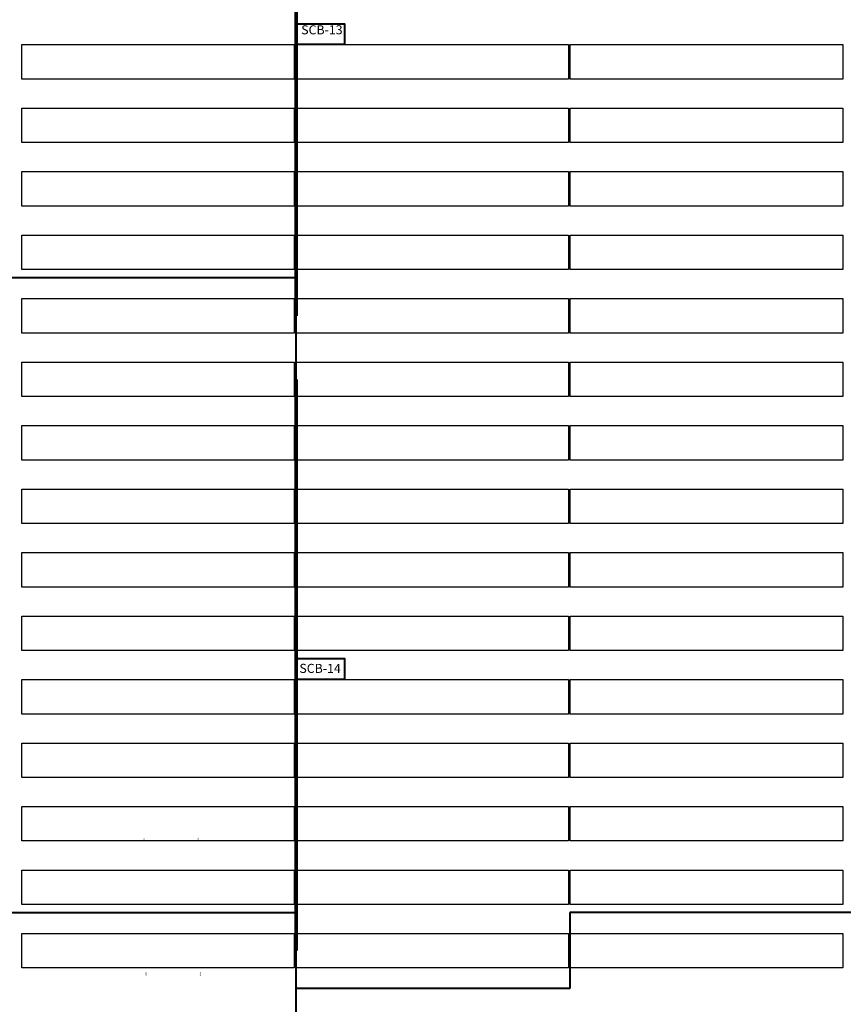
# Model space of a CAD drawing. Header units: inches. Extents: x 727810 to 1461440, y 2714588 to 5435005.
# Tile 97 of 233: x 729479 to 729570, y 2715603 to 2715712. Entities that reach past the tile are written whole.
import ezdxf

# ---------------------------------------------------------------- set-up
doc = ezdxf.new("R2010")
doc.units = ezdxf.units.IN
doc.header["$MEASUREMENT"] = 0
for name, color, linetype in [('DETAILS', 7, 'Continuous'), ('Inverter Room', 7, 'Continuous'), ('Saatvik', 5, 'Continuous'), ('SCB', 7, 'Continuous'), ('tranch', 7, 'Continuous')]:
    doc.layers.add(name, color=color, linetype=linetype)
doc.styles.add('ROMANS', font='ROMANS.shx', dxfattribs={"height": 10})
doc.styles.get("Standard").update_dxf_attribs({"font": 'arial.ttf'})

# ---------------------------------------------------------------- blocks, each defined once
blk = doc.blocks.new('dshshh')
at = {"layer": 'Inverter Room', "color": 3, "linetype": 'Continuous', "char_height": 150, "attachment_point": 1, "rotation": 90, "style": 'ROMANS'}
for s, insert in [('\\pi173.70351;DC  \\P\\pi73.70351;SIDE', (2054679.6, -2321672.6)), ('\\pi173.70351;AC  \\P\\pi73.70351;SIDE', (2060673.7, -2321627.4))]:
    blk.add_mtext_dynamic_manual_height_columns(s, width=597.407, gutter_width=1, heights=[0], dxfattribs=dict(at, insert=insert))
blk = doc.blocks.new('245')
at = {"layer": 'SCB', "lineweight": 40}
for points in [[(727940.22, 2716280.28), (727945.56, 2716280.28), (727945.56, 2716277.98)], [(727945.56, 2716277.98), (727940.22, 2716277.98), (727940.22, 2716280.28)]]:
    blk.add_lwpolyline(points, dxfattribs=at)

msp = doc.modelspace()

# ---------------------------------------------------------------- linework, layer by layer
at = {"layer": 'DETAILS', "color": 6, "lineweight": 40}
for p, q in [((729509.23182, 2715760.58733), (729509.23182, 2715598.10645)), ((729509.23182, 2715760.58733), (729509.23182, 2715598.10645)), ((729324.33018, 2715683.52281), (729509.07124, 2715683.52281)), ((729324.33018, 2715683.52281), (729509.07124, 2715683.52281)), ((729757.14199, 2715613.52281), (729539.45129, 2715613.52281)), ((729539.45129, 2715613.52281), (729539.45129, 2715605.13094)), ((729757.14199, 2715613.52281), (729539.45129, 2715613.52281)), ((729539.45129, 2715613.52281), (729539.45129, 2715605.13094)), ((729539.45129, 2715605.13094), (729509.23182, 2715605.13094)), ((729539.45129, 2715605.13094), (729509.23182, 2715605.13094))]:
    msp.add_line(p, q, dxfattribs=at)
at = {"layer": 'Saatvik', "color": 5}
for points in [[(729479.03124, 2715709.19597), (729509.07124, 2715709.19597), (729509.07124, 2715705.39597), (729479.03124, 2715705.39597), (729479.03124, 2715709.19597)], [(729509.27124, 2715709.19597), (729539.31124, 2715709.19597), (729539.31124, 2715705.39597), (729509.27124, 2715705.39597), (729509.27124, 2715709.19597)], [(729539.51124, 2715709.19597), (729569.55124, 2715709.19597), (729569.55124, 2715705.39597), (729539.51124, 2715705.39597), (729539.51124, 2715709.19597)], [(729479.03124, 2715702.19597), (729509.07124, 2715702.19597), (729509.07124, 2715698.39597), (729479.03124, 2715698.39597), (729479.03124, 2715702.19597)], [(729509.27124, 2715702.19597), (729539.31124, 2715702.19597), (729539.31124, 2715698.39597), (729509.27124, 2715698.39597), (729509.27124, 2715702.19597)], [(729539.51124, 2715702.19597), (729569.55124, 2715702.19597), (729569.55124, 2715698.39597), (729539.51124, 2715698.39597), (729539.51124, 2715702.19597)], [(729479.03124, 2715695.19597), (729509.07124, 2715695.19597), (729509.07124, 2715691.39597), (729479.03124, 2715691.39597), (729479.03124, 2715695.19597)], [(729509.27124, 2715695.19597), (729539.31124, 2715695.19597), (729539.31124, 2715691.39597), (729509.27124, 2715691.39597), (729509.27124, 2715695.19597)], [(729539.51124, 2715695.19597), (729569.55124, 2715695.19597), (729569.55124, 2715691.39597), (729539.51124, 2715691.39597), (729539.51124, 2715695.19597)], [(729479.03124, 2715688.19597), (729509.07124, 2715688.19597), (729509.07124, 2715684.39597), (729479.03124, 2715684.39597), (729479.03124, 2715688.19597)], [(729509.27124, 2715688.19597), (729539.31124, 2715688.19597), (729539.31124, 2715684.39597), (729509.27124, 2715684.39597), (729509.27124, 2715688.19597)], [(729539.51124, 2715688.19597), (729569.55124, 2715688.19597), (729569.55124, 2715684.39597), (729539.51124, 2715684.39597), (729539.51124, 2715688.19597)], [(729479.03124, 2715681.19597), (729509.07124, 2715681.19597), (729509.07124, 2715677.39597), (729479.03124, 2715677.39597), (729479.03124, 2715681.19597)], [(729509.27124, 2715681.19597), (729539.31124, 2715681.19597), (729539.31124, 2715677.39597), (729509.27124, 2715677.39597), (729509.27124, 2715681.19597)], [(729539.51124, 2715681.19597), (729569.55124, 2715681.19597), (729569.55124, 2715677.39597), (729539.51124, 2715677.39597), (729539.51124, 2715681.19597)], [(729479.03124, 2715674.19597), (729509.07124, 2715674.19597), (729509.07124, 2715670.39597), (729479.03124, 2715670.39597), (729479.03124, 2715674.19597)], [(729509.27124, 2715674.19597), (729539.31124, 2715674.19597), (729539.31124, 2715670.39597), (729509.27124, 2715670.39597), (729509.27124, 2715674.19597)], [(729539.51124, 2715674.19597), (729569.55124, 2715674.19597), (729569.55124, 2715670.39597), (729539.51124, 2715670.39597), (729539.51124, 2715674.19597)], [(729479.03124, 2715667.19597), (729509.07124, 2715667.19597), (729509.07124, 2715663.39597), (729479.03124, 2715663.39597), (729479.03124, 2715667.19597)], [(729509.27124, 2715667.19597), (729539.31124, 2715667.19597), (729539.31124, 2715663.39597), (729509.27124, 2715663.39597), (729509.27124, 2715667.19597)], [(729539.51124, 2715667.19597), (729569.55124, 2715667.19597), (729569.55124, 2715663.39597), (729539.51124, 2715663.39597), (729539.51124, 2715667.19597)], [(729479.03124, 2715660.19597), (729509.07124, 2715660.19597), (729509.07124, 2715656.39597), (729479.03124, 2715656.39597), (729479.03124, 2715660.19597)], [(729509.27124, 2715660.19597), (729539.31124, 2715660.19597), (729539.31124, 2715656.39597), (729509.27124, 2715656.39597), (729509.27124, 2715660.19597)], [(729539.51124, 2715660.19597), (729569.55124, 2715660.19597), (729569.55124, 2715656.39597), (729539.51124, 2715656.39597), (729539.51124, 2715660.19597)], [(729479.03124, 2715653.19597), (729509.07124, 2715653.19597), (729509.07124, 2715649.39597), (729479.03124, 2715649.39597), (729479.03124, 2715653.19597)], [(729509.27124, 2715653.19597), (729539.31124, 2715653.19597), (729539.31124, 2715649.39597), (729509.27124, 2715649.39597), (729509.27124, 2715653.19597)], [(729539.51124, 2715653.19597), (729569.55124, 2715653.19597), (729569.55124, 2715649.39597), (729539.51124, 2715649.39597), (729539.51124, 2715653.19597)], [(729479.03124, 2715646.19597), (729509.07124, 2715646.19597), (729509.07124, 2715642.39597), (729479.03124, 2715642.39597), (729479.03124, 2715646.19597)], [(729509.27124, 2715646.19597), (729539.31124, 2715646.19597), (729539.31124, 2715642.39597), (729509.27124, 2715642.39597), (729509.27124, 2715646.19597)], [(729539.51124, 2715646.19597), (729569.55124, 2715646.19597), (729569.55124, 2715642.39597), (729539.51124, 2715642.39597), (729539.51124, 2715646.19597)], [(729479.03124, 2715639.19597), (729509.07124, 2715639.19597), (729509.07124, 2715635.39597), (729479.03124, 2715635.39597), (729479.03124, 2715639.19597)], [(729509.27124, 2715639.19597), (729539.31124, 2715639.19597), (729539.31124, 2715635.39597), (729509.27124, 2715635.39597), (729509.27124, 2715639.19597)], [(729539.51124, 2715639.19597), (729569.55124, 2715639.19597), (729569.55124, 2715635.39597), (729539.51124, 2715635.39597), (729539.51124, 2715639.19597)], [(729479.03124, 2715632.19597), (729509.07124, 2715632.19597), (729509.07124, 2715628.39597), (729479.03124, 2715628.39597), (729479.03124, 2715632.19597)], [(729509.27124, 2715632.19597), (729539.31124, 2715632.19597), (729539.31124, 2715628.39597), (729509.27124, 2715628.39597), (729509.27124, 2715632.19597)], [(729539.51124, 2715632.19597), (729569.55124, 2715632.19597), (729569.55124, 2715628.39597), (729539.51124, 2715628.39597), (729539.51124, 2715632.19597)], [(729509.27124, 2715625.19597), (729539.31124, 2715625.19597), (729539.31124, 2715621.39597), (729509.27124, 2715621.39597), (729509.27124, 2715625.19597)], [(729539.51124, 2715625.19597), (729569.55124, 2715625.19597), (729569.55124, 2715621.39597), (729539.51124, 2715621.39597), (729539.51124, 2715625.19597)], [(729509.27124, 2715618.19597), (729539.31124, 2715618.19597), (729539.31124, 2715614.39597), (729509.27124, 2715614.39597), (729509.27124, 2715618.19597)], [(729539.51124, 2715618.19597), (729569.55124, 2715618.19597), (729569.55124, 2715614.39597), (729539.51124, 2715614.39597), (729539.51124, 2715618.19597)], [(729509.27124, 2715611.19597), (729539.31124, 2715611.19597), (729539.31124, 2715607.39597), (729509.27124, 2715607.39597), (729509.27124, 2715611.19597)], [(729539.51124, 2715611.19597), (729569.55124, 2715611.19597), (729569.55124, 2715607.39597), (729539.51124, 2715607.39597), (729539.51124, 2715611.19597)]]:
    msp.add_lwpolyline(points, dxfattribs=at)
at = {"layer": 'tranch', "const_width": 0.4}
for points in [[(729509.27124, 2715710.34677), (729509.27124, 2715742.26597)], [(729509.27124, 2715710.34677), (729509.27124, 2715679.26597)], [(729509.27124, 2715640.37677), (729509.27124, 2715672.29597)], [(729509.27124, 2715640.37677), (729509.27124, 2715609.29597)]]:
    msp.add_lwpolyline(points, dxfattribs=at)

# ---------------------------------------------------------------- block references
at = {"layer": 'DETAILS', "xscale": 0.001, "yscale": 0.001, "zscale": 0.001}
msp.add_blockref('dshshh', (727437.69462, 2717917.09647), dxfattribs=at)
at = {"layer": 'SCB', "color": 1, "lineweight": 40}
for p in [(1569.05208, -568.77968), (1569.05208, -568.77968), (1569.05208, -638.77968), (1569.05208, -638.77968)]:
    msp.add_blockref('245', p, dxfattribs=at)

# ---------------------------------------------------------------- texts
at = {"layer": 'SCB', "color": 7, "lineweight": 40, "char_height": 1, "attachment_point": 1}
for s, insert in [('SCB-13', (729509.82957, 2715711.33036)), ('SCB-14', (729509.62957, 2715640.92708))]:
    msp.add_mtext_dynamic_manual_height_columns(s, width=10.9628712, gutter_width=20.36957, heights=[0], dxfattribs=dict(at, insert=insert))

# ---------------------------------------------------------------- next in the draw order: linework, layer by layer
at = {"layer": 'DETAILS', "color": 6, "lineweight": 40}
msp.add_line((729324.53018, 2715613.52281), (729509.07124, 2715613.52281), dxfattribs=at)
msp.add_line((729324.53018, 2715613.52281), (729509.07124, 2715613.52281), dxfattribs=at)
at = {"layer": 'Saatvik', "color": 5}
for points in [[(729479.03124, 2715625.19597), (729509.07124, 2715625.19597), (729509.07124, 2715621.39597), (729479.03124, 2715621.39597), (729479.03124, 2715625.19597)], [(729479.03124, 2715618.19597), (729509.07124, 2715618.19597), (729509.07124, 2715614.39597), (729479.03124, 2715614.39597), (729479.03124, 2715618.19597)], [(729479.03124, 2715611.19597), (729509.07124, 2715611.19597), (729509.07124, 2715607.39597), (729479.03124, 2715607.39597), (729479.03124, 2715611.19597)]]:
    msp.add_lwpolyline(points, dxfattribs=at)

doc.saveas('drawing.dxf')
